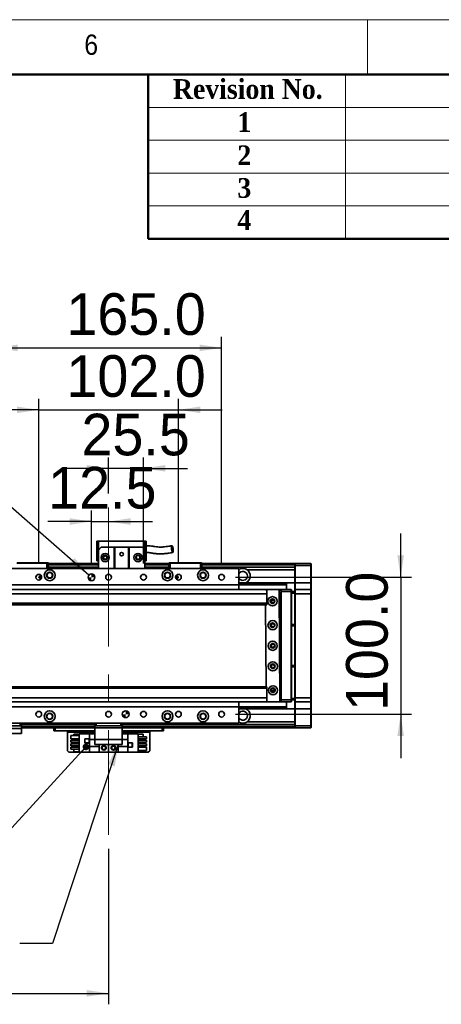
# Model space of a CAD drawing. Header units: millimetres. Extents: x 40 to 3320, y 40 to 2336.
# Tile 9 of 10: x 2226 to 2534, y 1617 to 2336. Entities that reach past the tile are written whole.
import ezdxf

# ---------------------------------------------------------------- set-up
doc = ezdxf.new("R2010")
doc.units = ezdxf.units.MM
doc.header["$LTSCALE"] = 8
doc.linetypes.add('CENTERX2', pattern=[20.32, 12.7, -2.54, 2.54, -2.54])
doc.layers.add('黑色实线', color=7, linetype='Continuous')
doc.styles.add('SLDTEXTSTYLE1', font='Gothic.ttf', dxfattribs={"width": 0.913})
doc.styles.add('SLDTEXTSTYLE2', font='timesbd.ttf', dxfattribs={"width": 0.933})
doc.styles.add('SLDTEXTSTYLE8', font='txt')
doc.dimstyles.new('SLDDIMSTYLE0', dxfattribs={"dimtxt": 30.4, "dimasz": 16, "dimexe": 0, "dimexo": 0.0625, "dimgap": 7.6, "dimtad": 2, "dimdec": 1, "dimrnd": 1e-09, "dimzin": 4, "dimdsep": 46, "dimtxsty": 'SLDTEXTSTYLE8', "dimsah": 1, "dimcen": 0.09, "dimadec": 0, "dimazin": 1, "dimtfac": 1, "dimtdec": 1, "dimtmove": 0, "dimatfit": 0, "dimfxl": 0, "dimfrac": 2, "dimtolj": 1, "dimtzin": 12, "dimarcsym": 0})
doc.dimstyles.new('SLDDIMSTYLE1', dxfattribs={"dimtxt": 30.4, "dimasz": 16, "dimexe": 0, "dimexo": 0.0625, "dimgap": 7.6, "dimtad": 2, "dimdec": 1, "dimrnd": 1e-09, "dimzin": 12, "dimdsep": 46, "dimtxsty": 'SLDTEXTSTYLE8', "dimsah": 1, "dimcen": 0.09, "dimadec": 0, "dimazin": 3, "dimtfac": 1, "dimtdec": 1, "dimtmove": 0, "dimatfit": 0, "dimfxl": 0, "dimfrac": 2, "dimtolj": 1, "dimtzin": 12, "dimarcsym": 0})
doc.dimstyles.new('SLDDIMSTYLE2', dxfattribs={"dimtxt": 0.18, "dimasz": 4.8, "dimexe": 0, "dimexo": 0.0625, "dimgap": 0, "dimtad": 0, "dimtih": 1, "dimtoh": 1, "dimdec": 0, "dimrnd": 1e-09, "dimzin": 0, "dimdsep": 46, "dimtxsty": 'Standard', "dimblk1": 'DOT', "dimblk2": 'DOT', "dimsah": 1, "dimcen": 0.09, "dimadec": 0, "dimazin": 0, "dimtfac": 4.8, "dimtdec": 0, "dimtofl": 0, "dimtmove": 0, "dimatfit": 3, "dimldrblk": 'DOT', "dimfxl": 0, "dimfrac": 2, "dimtolj": 1, "dimtzin": 0, "dimarcsym": 0})
doc.dimstyles.new('SLDDIMSTYLE3', dxfattribs={"dimtxt": 0.18, "dimasz": 16, "dimexe": 0, "dimexo": 0.0625, "dimgap": 0, "dimtad": 0, "dimtih": 1, "dimtoh": 1, "dimdec": 0, "dimrnd": 1e-09, "dimzin": 0, "dimdsep": 46, "dimtxsty": 'Standard', "dimsah": 1, "dimcen": 0.09, "dimadec": 0, "dimazin": 0, "dimtfac": 16, "dimtdec": 0, "dimtofl": 0, "dimtmove": 0, "dimatfit": 3, "dimfxl": 0, "dimfrac": 2, "dimtolj": 1, "dimtzin": 0, "dimarcsym": 0})
doc.dimstyles.new('SLDDIMSTYLE4', dxfattribs={"dimtxt": 30.4, "dimasz": 16, "dimexe": 0, "dimexo": 0.0625, "dimgap": 7.6, "dimtad": 0, "dimtih": 1, "dimtoh": 1, "dimdec": 1, "dimrnd": 1e-09, "dimzin": 4, "dimdsep": 46, "dimtxsty": 'SLDTEXTSTYLE8', "dimsah": 1, "dimcen": 0, "dimadec": 0, "dimazin": 1, "dimtfac": 1, "dimtdec": 1, "dimtofl": 0, "dimtmove": 0, "dimatfit": 3, "dimfxl": 0, "dimfrac": 2, "dimtolj": 1, "dimtzin": 12, "dimarcsym": 0})
doc.dimstyles.new('SLDDIMSTYLE6', dxfattribs={"dimtxt": 30.4, "dimasz": 16, "dimexe": 0, "dimexo": 0.0625, "dimgap": 7.6, "dimtad": 2, "dimdec": 1, "dimrnd": 1e-09, "dimzin": 4, "dimdsep": 46, "dimtxsty": 'SLDTEXTSTYLE8', "dimsah": 1, "dimcen": 0.09, "dimadec": 0, "dimazin": 1, "dimtfac": 1, "dimtdec": 1, "dimtofl": 0, "dimtmove": 0, "dimatfit": 3, "dimfxl": 0, "dimfrac": 2, "dimtolj": 1, "dimtzin": 12, "dimarcsym": 0})

# ---------------------------------------------------------------- blocks, each defined once
blk = doc.blocks.new('_D_11')
at = {"layer": '黑色实线'}
for p, q in [((2504.34, 1928.86), (2504.34, 1960.86)), ((2383.73, 1928.86), (2512.34, 1928.86)), ((2504.34, 1928.86), (2504.34, 1828.86)), ((2383.73, 1828.86), (2512.34, 1828.86)), ((2504.34, 1828.86), (2504.34, 1796.86))]:
    blk.add_line(p, q, dxfattribs=at)
for points in [[(2504.34, 1928.86), (2506.74, 1944.86), (2501.94, 1944.86)], [(2504.34, 1828.86), (2501.94, 1812.86), (2506.74, 1812.86)]]:
    blk.add_solid(points, dxfattribs=at)
at = {"layer": '黑色实线', "insert": (2464.46, 1831.2), "char_height": 30.4, "attachment_point": 1, "rotation": 90, "style": 'SLDTEXTSTYLE8'}
blk.add_mtext('100.0', dxfattribs=at)
blk = doc.blocks.new('_D_12')
at = {"layer": '黑色实线'}
for p, q in [((2278.57, 1939.02), (2278.57, 1977.57)), ((2278.57, 1969.57), (2246.57, 1969.57)), ((2278.57, 1969.57), (2291.07, 1969.57)), ((2291.07, 1969.57), (2323.07, 1969.57))]:
    blk.add_line(p, q, dxfattribs=at)
for points in [[(2278.57, 1969.57), (2262.57, 1971.97), (2262.57, 1967.17)], [(2291.07, 1969.57), (2307.07, 1967.17), (2307.07, 1971.97)]]:
    blk.add_solid(points, dxfattribs=at)
at = {"layer": '黑色实线', "insert": (2246.91, 2009.46), "char_height": 30.4, "attachment_point": 1, "style": 'SLDTEXTSTYLE8'}
blk.add_mtext('12.5', dxfattribs=at)
blk = doc.blocks.new('_D_13')
at = {"layer": '黑色实线'}
for p, q in [((2291.07, 1989.97), (2291.07, 2016.4)), ((2316.57, 1939.02), (2316.57, 2016.4)), ((2291.07, 2008.4), (2259.07, 2008.4)), ((2316.57, 2008.4), (2291.07, 2008.4)), ((2316.57, 2008.4), (2348.57, 2008.4))]:
    blk.add_line(p, q, dxfattribs=at)
for points in [[(2291.07, 2008.4), (2275.07, 2010.8), (2275.07, 2006)], [(2316.57, 2008.4), (2332.57, 2006), (2332.57, 2010.8)]]:
    blk.add_solid(points, dxfattribs=at)
at = {"layer": '黑色实线', "insert": (2271.24, 2048.29), "char_height": 30.4, "attachment_point": 1, "style": 'SLDTEXTSTYLE8'}
blk.add_mtext('25.5', dxfattribs=at)
blk = doc.blocks.new('_D_14')
at = {"layer": '黑色实线'}
for p, q in [((2240.07, 1939.02), (2240.07, 2059.13)), ((2342.07, 1939.02), (2342.07, 2059.13)), ((2240.07, 2051.13), (2208.07, 2051.13)), ((2240.07, 2051.13), (2342.07, 2051.13)), ((2342.07, 2051.13), (2374.07, 2051.13))]:
    blk.add_line(p, q, dxfattribs=at)
for points in [[(2240.07, 2051.13), (2224.07, 2053.53), (2224.07, 2048.73)], [(2342.07, 2051.13), (2358.07, 2048.73), (2358.07, 2053.53)]]:
    blk.add_solid(points, dxfattribs=at)
at = {"layer": '黑色实线', "insert": (2260.26, 2091.02), "char_height": 30.4, "attachment_point": 1, "style": 'SLDTEXTSTYLE8'}
blk.add_mtext('102.0', dxfattribs=at)
blk = doc.blocks.new('_D_15')
at = {"layer": '黑色实线'}
for p, q in [((2208.57, 1939.02), (2208.57, 2104.37)), ((2373.57, 1939.02), (2373.57, 2104.37)), ((2208.57, 2096.37), (2373.57, 2096.37))]:
    blk.add_line(p, q, dxfattribs=at)
for points in [[(2208.57, 2096.37), (2224.57, 2093.97), (2224.57, 2098.77)], [(2373.57, 2096.37), (2357.57, 2098.77), (2357.57, 2093.97)]]:
    blk.add_solid(points, dxfattribs=at)
at = {"layer": '黑色实线', "insert": (2260.26, 2136.25), "char_height": 30.4, "attachment_point": 1, "style": 'SLDTEXTSTYLE8'}
blk.add_mtext('165.0', dxfattribs=at)
blk = doc.blocks.new('SW_SYMBOL_HOLE_DEPTH')
at = {"layer": '黑色实线', "color": 0}
for p, q in [((0, 7000), (6400, 7000)), ((3200, 7000), (3200, 600)), ((800, 4440), (3200, 600)), ((5600, 4440), (3200, 600))]:
    blk.add_line(p, q, dxfattribs=at)
blk = doc.blocks.new('_D_18')
at = {"layer": '黑色实线'}
for p, q in [((2169.18, 2024.43), (2137.18, 2024.43)), ((2276.68, 1930.5), (2169.18, 2024.43))]:
    blk.add_line(p, q, dxfattribs=at)
blk.add_solid([(2276.68, 1930.5), (2266.22, 1942.84), (2263.06, 1939.22)], dxfattribs=at)
at = {"layer": '黑色实线', "xscale": 0.004985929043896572, "yscale": 0.004985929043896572, "zscale": 0.004985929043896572}
blk.add_blockref('SW_SYMBOL_HOLE_DEPTH', (2039.74, 2004.18), dxfattribs=at)
at = {"layer": '黑色实线', "char_height": 30.4, "attachment_point": 1, "style": 'SLDTEXTSTYLE8'}
for s, insert in [('2×', (1839.16, 2039.62)), ('%%c', (1888.9, 2039.32)), ('5.0', (1935.87, 2039.62)), ('H7', (1988.82, 2039.62)), ('7.0', (2084.24, 2039.62))]:
    blk.add_mtext(s, dxfattribs=dict(at, insert=insert))
blk = doc.blocks.new('_D_19')
at = {"layer": '黑色实线'}
for p, q in [((371.07, 1762.95), (371.07, 1617.06)), ((2291.07, 1730.58), (2291.07, 1617.06)), ((371.07, 1625.06), (2291.07, 1625.06))]:
    blk.add_line(p, q, dxfattribs=at)
for points in [[(371.07, 1625.06), (387.07, 1622.66), (387.07, 1627.46)], [(2291.07, 1625.06), (2275.07, 1627.46), (2275.07, 1622.66)]]:
    blk.add_solid(points, dxfattribs=at)
at = {"layer": '黑色实线', "insert": (1259.28, 1664.94), "char_height": 30.4, "attachment_point": 1, "style": 'SLDTEXTSTYLE8'}
blk.add_mtext('1920.0', dxfattribs=at)
blk = doc.blocks.new('_DOT')
at = {"color": 0, "linetype": 'ByBlock', "lineweight": -2}
blk.add_line((-0.5, 0), (-1, 0), dxfattribs=at)
at = {"color": 0, "linetype": 'ByBlock', "const_width": 0.5}
blk.add_lwpolyline([(-0.25, 0, 1), (0.25, 0, 1)], format="xyb", close=True, dxfattribs=at)
blk = doc.blocks.new('SW_DOWELSYMBOL_2')
at = {"linetype": 'Continuous', "lineweight": 18}
h = blk.add_hatch(color=0, dxfattribs=at)
edge = h.paths.add_edge_path(flags=0)
edge.add_arc((0, 0), 2.5, 180, 270)
edge.add_line((0, -2.5), (0, 0))
edge.add_line((0, 0), (-2.5, 0))
h = blk.add_hatch(color=0, dxfattribs=at)
edge = h.paths.add_edge_path(flags=0)
edge.add_arc((0, 0), 2.5, 0, 90)
edge.add_line((0, 2.5), (0, 0))
edge.add_line((0, 0), (2.5, 0))
at = {"layer": '黑色实线', "color": 0}
blk.add_circle((0, 0), 2.5, dxfattribs=at)
blk = doc.blocks.new('SW_DOWELSYMBOL_3')
at = {"linetype": 'Continuous', "lineweight": 18}
h = blk.add_hatch(color=0, dxfattribs=at)
edge = h.paths.add_edge_path(flags=0)
edge.add_arc((0, 0), 2.5, 180, 270)
edge.add_line((0, -2.5), (0, 0))
edge.add_line((0, 0), (-2.5, 0))
h = blk.add_hatch(color=0, dxfattribs=at)
edge = h.paths.add_edge_path(flags=0)
edge.add_arc((0, 0), 2.5, 0, 90)
edge.add_line((0, 2.5), (0, 0))
edge.add_line((0, 0), (2.5, 0))
at = {"layer": '黑色实线', "color": 0}
blk.add_circle((0, 0), 2.5, dxfattribs=at)

msp = doc.modelspace()

# ---------------------------------------------------------------- linework, layer by layer
at = {"color": 7, "linetype": 'Continuous', "lineweight": 18}
for p, q in [((3320, 2336), (40, 2336)), ((2480, 2336), (2480, 2296)), ((80, 2296), (3280, 2296)), ((2464, 2296), (2464, 2176)), ((2320, 2272), (3280, 2272)), ((2320, 2248), (3280, 2248)), ((2320, 2224), (3280, 2224)), ((2320, 2200), (3280, 2200))]:
    msp.add_line(p, q, dxfattribs=at)
at = {"color": 7, "linetype": 'Continuous', "lineweight": 50}
for p, q in [((3280, 2296), (80, 2296)), ((2320, 2296), (2320, 2176)), ((3280, 2176), (2320, 2176))]:
    msp.add_line(p, q, dxfattribs=at)
at = {"color": 7, "linetype": 'Continuous', "lineweight": 35}
for p, q in [((2282.57, 1955.16), (2283.57, 1955.16)), ((2282.57, 1955.16), (2282.57, 1940.76)), ((2283.57, 1948.76), (2283.57, 1955.16)), ((2283.57, 1955.16), (2317.57, 1955.16)), ((2285.57, 1950.76), (2283.57, 1948.76)), ((2283.57, 1948.76), (2283.57, 1935.36)), ((2285.57, 1950.76), (2295.07, 1950.76)), ((2295.07, 1935.36), (2295.07, 1950.76)), ((2295.07, 1950.76), (2295.57, 1950.76)), ((2295.57, 1950.76), (2295.57, 1935.36)), ((2305.57, 1950.76), (2295.57, 1950.76)), ((2305.57, 1935.36), (2305.57, 1950.76)), ((2305.57, 1950.76), (2306.07, 1950.76)), ((2306.07, 1950.76), (2315.57, 1950.76)), ((2306.07, 1950.76), (2306.07, 1935.36)), ((2317.57, 1948.76), (2315.57, 1950.76)), ((2317.57, 1955.16), (2318.57, 1955.16)), ((2317.57, 1955.16), (2317.57, 1948.76)), ((2317.57, 1948.76), (2317.57, 1935.36)), ((2318.57, 1940.76), (2318.57, 1955.16)), ((2386.07, 1935.36), (2196.07, 1935.36)), ((2246.07, 1939.06), (2224.07, 1939.06)), ((2224.19, 1939.36), (2245.94, 1939.36)), ((2245.94, 1939.36), (2246.77, 1939.36)), ((2246.07, 1939.06), (2245.94, 1939.36)), ((2247.07, 1939.06), (2246.07, 1939.06)), ((2246.07, 1935.36), (2246.07, 1939.06)), ((2246.77, 1939.36), (2247.07, 1939.06)), ((2247.07, 1939.06), (2247.07, 1935.36)), ((2283.57, 1938.86), (2247.07, 1938.86)), ((2247.07, 1938.66), (2283.57, 1938.66)), ((2247.07, 1938.46), (2283.57, 1938.46)), ((2283.57, 1938.36), (2247.07, 1938.36)), ((2283.57, 1936.35), (2247.07, 1936.35)), ((2282.57, 1940.76), (2283.57, 1940.76)), ((2317.57, 1940.76), (2318.57, 1940.76)), ((2335.07, 1938.86), (2317.57, 1938.86)), ((2317.57, 1938.66), (2335.07, 1938.66)), ((2317.57, 1938.46), (2335.07, 1938.46)), ((2335.07, 1938.36), (2317.57, 1938.36)), ((2335.07, 1936.35), (2317.57, 1936.35)), ((2335.07, 1939.06), (2335.37, 1939.36)), ((2336.07, 1939.06), (2335.07, 1939.06)), ((2335.07, 1935.36), (2335.07, 1939.06)), ((2335.37, 1939.36), (2336.19, 1939.36)), ((2336.07, 1939.06), (2336.19, 1939.36)), ((2358.07, 1939.06), (2336.07, 1939.06)), ((2336.07, 1939.06), (2336.07, 1935.36)), ((2336.19, 1939.36), (2357.94, 1939.36)), ((2358.07, 1939.06), (2357.94, 1939.36)), ((2357.94, 1939.36), (2358.77, 1939.36)), ((2358.07, 1935.36), (2358.07, 1939.06)), ((2359.07, 1939.06), (2358.07, 1939.06)), ((2358.77, 1939.36), (2359.07, 1939.06)), ((2359.07, 1939.06), (2359.07, 1935.36)), ((2427.07, 1938.86), (2359.07, 1938.86)), ((2427.07, 1938.36), (2359.07, 1938.36)), ((2427.07, 1936.35), (2359.07, 1936.35)), ((2386.07, 1935.36), (2386.07, 1923.36)), ((2427.07, 1934.35), (2392.24, 1934.35)), ((2427.07, 1938.56), (2427.37, 1938.86)), ((2427.07, 1938.86), (2427.07, 1938.56)), ((2427.07, 1937.36), (2427.07, 1938.56)), ((2427.07, 1937.36), (2427.37, 1937.36)), ((2427.07, 1924.86), (2427.07, 1937.36)), ((2427.37, 1938.86), (2427.37, 1937.36)), ((2427.37, 1938.86), (2438.77, 1938.86)), ((2438.77, 1937.36), (2427.37, 1937.36)), ((2427.37, 1937.36), (2427.37, 1924.86)), ((2438.77, 1937.36), (2438.77, 1938.86)), ((2438.77, 1938.86), (2439.07, 1938.56)), ((2438.77, 1937.36), (2439.07, 1937.36)), ((2438.77, 1924.86), (2438.77, 1937.36)), ((2439.07, 1938.56), (2439.07, 1937.36)), ((2439.07, 1937.36), (2439.07, 1924.86)), ((2406.57, 1919.86), (255.57, 1919.86)), ((2386.07, 1923.36), (2196.07, 1923.36)), ((2386.07, 1925.25), (2386.79, 1924.85)), ((2386.07, 1924.85), (2421.07, 1924.85)), ((2386.07, 1924.56), (2421.07, 1924.56)), ((2386.07, 1923.66), (2421.07, 1923.66)), ((2386.07, 1923.37), (2421.07, 1923.37)), ((2386.07, 1923.36), (2386.07, 1919.86)), ((2406.17, 1919.83), (2405.67, 1919.33)), ((2415.17, 1919.88), (2406.17, 1919.83)), ((2406.57, 1919.86), (2406.57, 1919.83)), ((2406.87, 1919.86), (2406.85, 1919.83)), ((2406.87, 1919.83), (2406.87, 1919.86)), ((2406.87, 1919.86), (2410.87, 1919.86)), ((2415.67, 1919.38), (2415.17, 1919.88)), ((2415.2, 1919.86), (2417.07, 1919.86)), ((2417.07, 1919.86), (2424.27, 1919.86)), ((2417.07, 1918.36), (2417.07, 1919.86)), ((2421.07, 1924.85), (2421.07, 1924.56)), ((2427.07, 1924.85), (2421.07, 1924.85)), ((2421.07, 1924.56), (2421.07, 1923.66)), ((2421.07, 1923.66), (2421.07, 1923.37)), ((2421.07, 1923.37), (2421.07, 1919.86)), ((2424.27, 1918.36), (2424.27, 1919.86)), ((2424.57, 1919.56), (2424.27, 1919.86)), ((2427.07, 1924.86), (2427.37, 1924.86)), ((2427.07, 1919.56), (2427.07, 1924.86)), ((2427.37, 1919.86), (2427.07, 1919.56)), ((2427.37, 1924.86), (2427.37, 1919.86)), ((2427.37, 1924.86), (2438.77, 1924.86)), ((2427.37, 1919.86), (2427.37, 1916.86)), ((2427.37, 1919.86), (2438.77, 1919.86)), ((2438.77, 1919.86), (2438.77, 1924.86)), ((2438.77, 1924.86), (2439.07, 1924.86)), ((2438.77, 1916.86), (2438.77, 1919.86)), ((2438.77, 1919.86), (2439.07, 1919.56)), ((2439.07, 1924.86), (2439.07, 1919.56)), ((2406.57, 1916.86), (255.57, 1916.86)), ((2405.67, 1919.33), (2405.68, 1919.22)), ((2406.57, 1919.22), (2406.57, 1916.86)), ((2406.57, 1916.86), (2406.57, 1909.86)), ((2411.07, 1912.96), (2411.36, 1912.93)), ((2417.07, 1919.56), (2415.5, 1919.56)), ((2416.11, 1838.38), (2415.67, 1919.38)), ((2416.57, 1917.86), (2415.68, 1917.86)), ((2416.57, 1839.86), (2416.57, 1917.86)), ((2424.27, 1918.36), (2417.07, 1918.36)), ((2417.07, 1839.36), (2417.07, 1918.36)), ((2424.27, 1839.36), (2424.27, 1918.36)), ((2424.57, 1918.36), (2424.27, 1918.36)), ((2424.57, 1919.56), (2424.57, 1918.36)), ((2424.57, 1918.36), (2424.57, 1839.36)), ((2424.57, 1918.36), (2427.07, 1918.36)), ((2427.07, 1917.36), (2424.57, 1917.36)), ((2427.07, 1916.86), (2427.07, 1919.56)), ((2427.37, 1916.86), (2427.07, 1916.86)), ((2427.07, 1840.86), (2427.07, 1916.86)), ((2427.37, 1916.86), (2427.37, 1840.86)), ((2438.77, 1916.86), (2427.37, 1916.86)), ((2438.77, 1840.86), (2438.77, 1916.86)), ((2438.77, 1916.86), (2439.07, 1916.86)), ((2439.07, 1919.56), (2439.07, 1916.86)), ((2439.07, 1916.86), (2439.07, 1840.86)), ((2406.57, 1909.86), (255.57, 1909.86)), ((255.57, 1908.86), (2406.57, 1908.86)), ((2405.73, 1908.86), (2406.05, 1848.86)), ((2406.57, 1909.86), (2406.57, 1908.86)), ((2412.21, 1911.86), (2409.92, 1911.86)), ((2411.07, 1895.46), (2411.58, 1895.37)), ((2424.57, 1894.36), (2427.07, 1894.36)), ((2427.07, 1893.36), (2424.57, 1893.36)), ((2424.57, 1864.36), (2427.07, 1864.36)), ((2427.07, 1863.36), (2424.57, 1863.36)), ((2406.57, 1848.86), (255.57, 1848.86)), ((2406.57, 1847.86), (255.57, 1847.86)), ((2406.57, 1848.86), (2406.57, 1847.86)), ((2406.57, 1847.86), (2406.57, 1840.86)), ((2406.57, 1840.86), (255.57, 1840.86)), ((2406.57, 1840.86), (2406.57, 1838.49)), ((2409.92, 1845.86), (2412.21, 1845.86)), ((2427.37, 1840.86), (2427.07, 1840.86)), ((2427.07, 1838.16), (2427.07, 1840.86)), ((2427.37, 1840.86), (2438.77, 1840.86)), ((2427.37, 1840.86), (2427.37, 1837.86)), ((2438.77, 1840.86), (2439.07, 1840.86)), ((2438.77, 1837.86), (2438.77, 1840.86)), ((2439.07, 1840.86), (2439.07, 1838.16)), ((2406.57, 1837.86), (255.57, 1837.86)), ((2386.07, 1834.36), (2196.07, 1834.36)), ((2386.07, 1837.86), (2386.07, 1834.36)), ((2386.07, 1834.36), (2386.07, 1822.36)), ((2386.07, 1834.35), (2421.07, 1834.35)), ((2386.07, 1834.05), (2421.07, 1834.05)), ((2406.11, 1838.49), (2406.11, 1838.33)), ((2406.11, 1838.33), (2406.61, 1837.83)), ((2406.57, 1837.88), (2406.57, 1837.86)), ((2406.61, 1837.83), (2415.61, 1837.88)), ((2417.07, 1837.86), (2411.09, 1837.86)), ((2415.61, 1837.88), (2416.11, 1838.38)), ((2415.89, 1838.16), (2417.07, 1838.16)), ((2416.1, 1839.86), (2416.57, 1839.86)), ((2417.07, 1839.36), (2424.27, 1839.36)), ((2417.07, 1837.86), (2417.07, 1839.36)), ((2424.27, 1837.86), (2417.07, 1837.86)), ((2421.07, 1837.86), (2421.07, 1834.35)), ((2421.07, 1834.35), (2421.07, 1834.05)), ((2421.07, 1834.05), (2421.07, 1833.15)), ((2424.57, 1839.36), (2424.27, 1839.36)), ((2424.27, 1837.86), (2424.27, 1839.36)), ((2424.57, 1838.16), (2424.27, 1837.86)), ((2424.57, 1840.36), (2427.07, 1840.36)), ((2424.57, 1839.36), (2424.57, 1838.16)), ((2427.07, 1839.36), (2424.57, 1839.36)), ((2427.37, 1837.86), (2427.07, 1838.16)), ((2427.07, 1832.86), (2427.07, 1838.16)), ((2438.77, 1837.86), (2427.37, 1837.86)), ((2427.37, 1837.86), (2427.37, 1832.86)), ((2438.77, 1837.86), (2439.07, 1838.16)), ((2438.77, 1832.86), (2438.77, 1837.86)), ((2439.07, 1838.16), (2439.07, 1832.86)), ((2386.07, 1833.15), (2421.07, 1833.15)), ((2386.07, 1832.86), (2421.07, 1832.86)), ((2386.07, 1832.47), (2386.79, 1832.86)), ((2421.07, 1833.15), (2421.07, 1832.86)), ((2427.07, 1832.86), (2421.07, 1832.86)), ((2427.37, 1832.86), (2427.07, 1832.86)), ((2427.07, 1820.36), (2427.07, 1832.86)), ((2427.37, 1832.86), (2438.77, 1832.86)), ((2427.37, 1832.86), (2427.37, 1820.36)), ((2439.07, 1832.86), (2438.77, 1832.86)), ((2438.77, 1820.36), (2438.77, 1832.86)), ((2439.07, 1832.86), (2439.07, 1820.36)), ((2193.57, 1820.36), (2226.57, 1820.36)), ((2386.07, 1822.36), (2196.07, 1822.36)), ((2226.57, 1820.36), (2226.57, 1822.36)), ((2227.57, 1820.36), (2226.57, 1820.36)), ((2227.57, 1822.36), (2227.57, 1820.36)), ((2281.07, 1821.36), (2227.57, 1821.36)), ((2227.57, 1820.36), (2227.57, 1818.52)), ((2281.07, 1820.36), (2281.07, 1822.36)), ((2282.07, 1820.36), (2281.07, 1820.36)), ((2281.07, 1818.86), (2281.07, 1820.36)), ((2282.07, 1822.36), (2282.07, 1820.36)), ((2300.07, 1820.36), (2282.07, 1820.36)), ((2300.07, 1820.36), (2300.07, 1822.36)), ((2301.07, 1820.36), (2300.07, 1820.36)), ((2301.07, 1822.36), (2301.07, 1820.36)), ((2427.07, 1821.36), (2301.07, 1821.36)), ((2301.07, 1820.36), (2301.07, 1818.86)), ((2427.07, 1823.36), (2392.24, 1823.36)), ((2427.37, 1820.36), (2427.07, 1820.36)), ((2427.07, 1819.16), (2427.07, 1820.36)), ((2427.37, 1818.86), (2427.07, 1819.16)), ((2427.07, 1819.16), (2427.07, 1818.86)), ((2427.37, 1820.36), (2438.77, 1820.36)), ((2427.37, 1820.36), (2427.37, 1818.86)), ((2439.07, 1820.36), (2438.77, 1820.36)), ((2438.77, 1818.86), (2438.77, 1820.36)), ((2439.07, 1819.16), (2438.77, 1818.86)), ((2439.07, 1820.36), (2439.07, 1819.16)), ((2192.57, 1818.52), (2227.57, 1818.52)), ((2227.57, 1814.86), (2192.57, 1814.86)), ((2281.07, 1818.86), (2227.57, 1818.86)), ((2227.57, 1818.52), (2227.57, 1814.86)), ((2251.07, 1816.86), (2251.07, 1818.86)), ((2252.07, 1816.86), (2251.07, 1816.86)), ((2252.07, 1818.86), (2252.07, 1816.86)), ((2281.07, 1816.86), (2252.07, 1816.86)), ((2261.07, 1816.86), (2261.07, 1815.86)), ((2261.07, 1802.06), (2261.07, 1815.86)), ((2263.37, 1810.92), (2263.37, 1813.42)), ((2263.37, 1813.42), (2269.57, 1813.42)), ((2265.77, 1814.36), (2269.57, 1814.36)), ((2265.77, 1813.42), (2265.77, 1814.36)), ((2269.57, 1801.06), (2269.57, 1814.66)), ((2269.57, 1814.66), (2277.12, 1814.66)), ((2281.07, 1814.66), (2277.12, 1814.66)), ((2277.12, 1814.66), (2277.12, 1810.36)), ((2301.07, 1818.86), (2281.07, 1818.86)), ((2281.07, 1818.86), (2281.07, 1810.36)), ((2301.07, 1818.86), (2301.07, 1810.36)), ((2427.07, 1818.86), (2301.07, 1818.86)), ((2330.07, 1816.86), (2301.07, 1816.86)), ((2305.02, 1814.66), (2301.07, 1814.66)), ((2305.02, 1810.36), (2305.02, 1814.66)), ((2312.57, 1814.66), (2305.02, 1814.66)), ((2312.57, 1814.66), (2312.57, 1801.06)), ((2316.37, 1814.36), (2312.57, 1814.36)), ((2318.77, 1812.42), (2312.57, 1812.42)), ((2316.37, 1814.36), (2316.37, 1812.42)), ((2318.77, 1812.42), (2318.77, 1810.92)), ((2321.07, 1815.86), (2321.07, 1816.86)), ((2321.07, 1815.86), (2321.07, 1802.06)), ((2330.07, 1816.86), (2330.07, 1818.86)), ((2331.07, 1816.86), (2330.07, 1816.86)), ((2331.07, 1818.86), (2331.07, 1816.86)), ((2438.77, 1818.86), (2427.37, 1818.86)), ((2263.37, 1810.92), (2269.57, 1810.92)), ((2263.37, 1809.88), (2269.57, 1809.88)), ((2263.37, 1808.38), (2263.37, 1809.88)), ((2263.37, 1808.38), (2269.57, 1808.38)), ((2263.37, 1805.84), (2263.37, 1807.34)), ((2263.37, 1807.34), (2269.57, 1807.34)), ((2263.37, 1805.84), (2269.57, 1805.84)), ((2263.37, 1804.8), (2269.57, 1804.8)), ((2263.37, 1803.3), (2263.37, 1804.8)), ((2265.77, 1809.88), (2265.77, 1810.92)), ((2265.77, 1807.34), (2265.77, 1808.38)), ((2265.77, 1804.8), (2265.77, 1805.84)), ((2276.87, 1810.96), (2273.67, 1810.96)), ((2273.67, 1810.96), (2273.67, 1807.76)), ((2273.67, 1807.76), (2276.87, 1807.76)), ((2273.77, 1810.86), (2273.77, 1807.86)), ((2276.77, 1810.86), (2273.77, 1810.86)), ((2273.77, 1807.86), (2276.77, 1807.86)), ((2276.77, 1807.86), (2276.77, 1810.86)), ((2276.87, 1807.76), (2276.87, 1810.96)), ((2281.07, 1810.36), (2277.12, 1810.36)), ((2277.12, 1805.36), (2277.12, 1810.36)), ((2277.12, 1805.36), (2284.07, 1805.36)), ((2277.12, 1805.36), (2277.12, 1801.06)), ((2281.07, 1810.36), (2301.07, 1810.36)), ((2281.07, 1806.86), (2281.07, 1810.36)), ((2301.07, 1806.86), (2281.07, 1806.86)), ((2284.07, 1806.86), (2284.07, 1805.36)), ((2284.07, 1801.06), (2284.07, 1805.36)), ((2291.07, 1806.86), (2291.07, 1801.06)), ((2298.07, 1805.36), (2298.07, 1806.86)), ((2298.07, 1805.36), (2305.02, 1805.36)), ((2298.07, 1805.36), (2298.07, 1801.06)), ((2305.02, 1810.36), (2301.07, 1810.36)), ((2301.07, 1810.36), (2301.07, 1806.86)), ((2305.02, 1810.36), (2305.02, 1805.36)), ((2305.02, 1801.06), (2305.02, 1805.36)), ((2308.47, 1807.96), (2305.27, 1807.96)), ((2305.27, 1807.96), (2305.27, 1804.76)), ((2305.27, 1804.76), (2308.47, 1804.76)), ((2305.37, 1807.86), (2305.37, 1804.86)), ((2308.37, 1807.86), (2305.37, 1807.86)), ((2305.37, 1804.86), (2308.37, 1804.86)), ((2308.37, 1804.86), (2308.37, 1807.86)), ((2308.47, 1804.76), (2308.47, 1807.96)), ((2318.77, 1810.92), (2312.57, 1810.92)), ((2318.77, 1809.88), (2312.57, 1809.88)), ((2318.77, 1808.38), (2312.57, 1808.38)), ((2318.77, 1807.34), (2312.57, 1807.34)), ((2318.77, 1805.84), (2312.57, 1805.84)), ((2318.77, 1804.8), (2312.57, 1804.8)), ((2316.37, 1810.92), (2316.37, 1809.88)), ((2316.37, 1808.38), (2316.37, 1807.34)), ((2316.37, 1805.84), (2316.37, 1804.8)), ((2318.77, 1809.88), (2318.77, 1808.38)), ((2318.77, 1807.34), (2318.77, 1805.84)), ((2318.77, 1804.8), (2318.77, 1802.3)), ((2261.07, 1802.06), (2262.07, 1801.06)), ((2269.57, 1801.06), (2262.07, 1801.06)), ((2263.37, 1803.3), (2269.57, 1803.3)), ((2265.77, 1801.36), (2265.77, 1803.3)), ((2265.77, 1801.36), (2269.57, 1801.36)), ((2269.57, 1801.06), (2277.12, 1801.06)), ((2277.12, 1801.06), (2284.07, 1801.06)), ((2291.07, 1801.06), (2284.07, 1801.06)), ((2291.07, 1801.06), (2298.07, 1801.06)), ((2298.07, 1801.06), (2305.02, 1801.06)), ((2312.57, 1801.06), (2305.02, 1801.06)), ((2318.77, 1802.3), (2312.57, 1802.3)), ((2316.37, 1801.36), (2312.57, 1801.36)), ((2320.07, 1801.06), (2312.57, 1801.06)), ((2316.37, 1802.3), (2316.37, 1801.36)), ((2320.07, 1801.06), (2321.07, 1802.06))]:
    msp.add_line(p, q, dxfattribs=at)
at = {"color": 8, "linetype": 'Continuous', "lineweight": 35}
for p, q in [((2283.57, 1937.86), (2247.07, 1937.86)), ((2335.07, 1937.86), (2317.57, 1937.86)), ((2427.07, 1937.86), (2359.07, 1937.86)), ((2281.07, 1819.86), (2227.57, 1819.86)), ((2427.07, 1819.86), (2301.07, 1819.86)), ((2261.07, 1815.86), (2281.07, 1815.86)), ((2301.07, 1815.86), (2321.07, 1815.86))]:
    msp.add_line(p, q, dxfattribs=at)
at = {"color": 7, "linetype": 'Continuous', "lineweight": 35, "flags": 128}
msp.add_lwpolyline([(2411.07, 1880.46), (2411.68, 1880.33), (2411.92, 1880.21)], dxfattribs=at)
at = {"color": 7, "linetype": 'Continuous', "lineweight": 35}
for centre, radius in [((2288.57, 1943.26), 3), ((2288.57, 1943.26), 1.7), ((2288.57, 1943.26), 1.6), ((2300.57, 1945.76), 1.25), ((2312.57, 1943.26), 3), ((2312.57, 1943.26), 1.7), ((2312.57, 1943.26), 1.6), ((2248.07, 1930.36), 4), ((2334.07, 1930.36), 4), ((2360.07, 1930.36), 4), ((2240.07, 1928.86), 2.1), ((2248.07, 1930.36), 2.25), ((2248.07, 1930.36), 2), ((2278.57, 1928.86), 2.5), ((2291.07, 1928.86), 2.1), ((2316.57, 1928.86), 2.1), ((2334.07, 1930.36), 2.25), ((2334.07, 1930.36), 2), ((2342.07, 1928.86), 2.1), ((2360.07, 1930.36), 2.25), ((2360.07, 1930.36), 2), ((2373.57, 1928.86), 2.1), ((2410.72, 1911.36), 3.36), ((2410.72, 1911.36), 1.7), ((2411.07, 1911.36), 1.25), ((2410.81, 1893.86), 3.36), ((2410.81, 1893.86), 1.7), ((2411.07, 1893.86), 1.25), ((2410.89, 1878.86), 3.36), ((2410.89, 1878.86), 1.7), ((2411.07, 1878.86), 1.25), ((2410.97, 1863.86), 3.36), ((2410.97, 1863.86), 1.7), ((2411.07, 1863.86), 1.6), ((2411.07, 1863.86), 1.25), ((2411.07, 1846.36), 3.36), ((2411.07, 1846.36), 1.7), ((2411.07, 1846.36), 1.6), ((2411.07, 1846.36), 1.25), ((2240.07, 1828.86), 2.1), ((2248.07, 1827.36), 4), ((2248.07, 1827.36), 2.25), ((2248.07, 1827.36), 2), ((2291.07, 1828.86), 2.1), ((2303.57, 1828.86), 2.5), ((2316.57, 1828.86), 2.1), ((2334.07, 1827.36), 4), ((2334.07, 1827.36), 2.25), ((2334.07, 1827.36), 2), ((2342.07, 1828.86), 2.1), ((2360.07, 1827.36), 4), ((2360.07, 1827.36), 2.25), ((2360.07, 1827.36), 2), ((2373.57, 1828.86), 2.1), ((2287.57, 1804.36), 1.75), ((2287.57, 1804.36), 1.25), ((2294.57, 1804.36), 1.75), ((2294.57, 1804.36), 1.25)]:
    msp.add_circle(centre, radius, dxfattribs=at)
for centre, radius, start, end in [((2389.07, 1929.86), 5.5, 294.49118, 54.81021), ((2389.07, 1929.86), 3.3, 0, 155.38002), ((2389.07, 1929.86), 3.3, 204.61998, 0), ((2411.07, 1911.36), 1.6, 90, 280.8667), ((2411.07, 1893.86), 1.6, 90, 289.0593), ((2411.07, 1878.86), 1.6, 90, 302.53732), ((2389.07, 1827.86), 3.3, 0, 155.38002), ((2389.07, 1827.86), 3.3, 204.61998, 0), ((2389.07, 1827.86), 5.5, 305.18979, 65.50882)]:
    msp.add_arc(centre, radius, start, end, dxfattribs=at)
for points, knots in [([(2337.31, 1951.91), (2336.26, 1951.74), (2334.44, 1951.45), (2332.07, 1951.08), (2330.26, 1950.94), (2328.67, 1950.91), (2326.9, 1950.99), (2325.05, 1951.21), (2323.15, 1951.5), (2321.63, 1951.72), (2320.21, 1951.85), (2319.27, 1951.91), (2318.71, 1951.88), (2318.57, 1951.88)], [0, 0, 0, 0, 0.172824, 0.301212, 0.394509, 0.462195, 0.550293, 0.670433, 0.754269, 0.853136, 0.91249, 0.977879, 1, 1, 1, 1]), ([(2336.93, 1950.75), (2336.95, 1951), (2337.01, 1951.49), (2337.18, 1951.9), (2337.41, 1951.94), (2337.64, 1951.66), (2337.85, 1951.15), (2338.04, 1950.46), (2338.18, 1949.65), (2338.26, 1948.81), (2338.26, 1948.03), (2338.19, 1947.41), (2338.05, 1947.02), (2337.85, 1946.93), (2337.65, 1947.04), (2337.46, 1947.38), (2337.29, 1947.91), (2337.14, 1948.64), (2337.03, 1949.39), (2336.95, 1949.94), (2336.92, 1950.19), (2336.91, 1950.28), (2336.91, 1950.3), (2336.91, 1950.38), (2336.92, 1950.53), (2336.92, 1950.66), (2336.93, 1950.75)], [0, 0, 0, 0, 0.064818, 0.129779, 0.18973, 0.242617, 0.294413, 0.346241, 0.398724, 0.4522, 0.506601, 0.561452, 0.616051, 0.66977, 0.727068, 0.765378, 0.803689, 0.85891, 0.914228, 0.949555, 0.964001, 0.96485, 0.965759, 0.96871, 0.980528, 1, 1, 1, 1]), ([(2288.35, 1942.13), (2288.23, 1942.15), (2287.97, 1942.19), (2287.63, 1942.41), (2287.37, 1942.73), (2287.22, 1943.14), (2287.21, 1943.58), (2287.34, 1944.02), (2287.6, 1944.39), (2287.85, 1944.55), (2287.96, 1944.63)], [0, 0, 0, 0, 0.115381, 0.231271, 0.3518, 0.477029, 0.606536, 0.740265, 0.878343, 1, 1, 1, 1]), ([(2288.57, 1942.11), (2288.57, 1942.11), (2288.69, 1942.11), (2288.93, 1942.15), (2289.25, 1942.31), (2289.5, 1942.55), (2289.67, 1942.86), (2289.73, 1943.21), (2289.69, 1943.56), (2289.55, 1943.89), (2289.32, 1944.15), (2289.01, 1944.34), (2288.67, 1944.42), (2288.32, 1944.4), (2287.99, 1944.27), (2287.71, 1944.05), (2287.51, 1943.76), (2287.41, 1943.42), (2287.42, 1943.06), (2287.53, 1942.73), (2287.73, 1942.44), (2288.02, 1942.22), (2288.24, 1942.16), (2288.35, 1942.13)], [0, 0, 0, 0, 0.001741, 0.051653, 0.101575, 0.151474, 0.201387, 0.251301, 0.301215, 0.351119, 0.401041, 0.450955, 0.500851, 0.550754, 0.600665, 0.650592, 0.700515, 0.750424, 0.800334, 0.850252, 0.90016, 0.950075, 1, 1, 1, 1]), ([(2289.17, 1944.63), (2289.31, 1944.54), (2289.57, 1944.35), (2289.84, 1943.93), (2289.94, 1943.45), (2289.88, 1942.99), (2289.67, 1942.58), (2289.34, 1942.29), (2289.03, 1942.15), (2288.83, 1942.13), (2288.78, 1942.13)], [0, 0, 0, 0, 0.140804, 0.288097, 0.430456, 0.567961, 0.700583, 0.828466, 0.951592, 1, 1, 1, 1]), ([(2312.44, 1942.12), (2312.38, 1942.13), (2312.19, 1942.13), (2311.86, 1942.25), (2311.52, 1942.51), (2311.28, 1942.9), (2311.19, 1943.36), (2311.26, 1943.84), (2311.51, 1944.28), (2311.78, 1944.52), (2311.94, 1944.62), (2311.96, 1944.63)], [0, 0, 0, 0, 0.0488315, 0.1679787, 0.2919204, 0.4205493, 0.5539613, 0.6921676, 0.8349387, 0.9819629, 1, 1, 1, 1]), ([(2312.35, 1942.13), (2312.22, 1942.17), (2311.98, 1942.24), (2311.7, 1942.47), (2311.54, 1942.72), (2311.44, 1942.99), (2311.41, 1943.2), (2311.42, 1943.33), (2311.42, 1943.36), (2311.42, 1943.36), (2311.42, 1943.36), (2311.42, 1943.36), (2311.42, 1943.36), (2311.42, 1943.36)], [0, 0, 0, 0, 0.236866, 0.441705, 0.614232, 0.754505, 0.938077, 0.982966, 0.989785, 0.995203, 0.997547, 0.999768, 1, 1, 1, 1]), ([(2312.78, 1942.13), (2312.92, 1942.15), (2313.2, 1942.2), (2313.55, 1942.45), (2313.8, 1942.8), (2313.93, 1943.21), (2313.92, 1943.64), (2313.78, 1944.04), (2313.53, 1944.39), (2313.29, 1944.55), (2313.17, 1944.63)], [0, 0, 0, 0, 0.12485, 0.249855, 0.374857, 0.499853, 0.624838, 0.749829, 0.874823, 1, 1, 1, 1]), ([(2318.57, 1946.87), (2318.94, 1946.89), (2319.82, 1946.93), (2321.2, 1946.75), (2322.61, 1946.55), (2323.89, 1946.35), (2324.99, 1946.21), (2325.94, 1946.1), (2327.19, 1945.99), (2329.02, 1945.91), (2331.61, 1946.01), (2334.61, 1946.43), (2336.75, 1946.78), (2337.88, 1946.96)], [0, 0, 0, 0, 0.056175, 0.135058, 0.209375, 0.275834, 0.33264, 0.378846, 0.42168, 0.52249, 0.65604, 0.818596, 1, 1, 1, 1]), ([(2387.72, 1935.19), (2387.72, 1935.33), (2387.72, 1935.63), (2387.65, 1935.98), (2387.44, 1936.21), (2387.1, 1936.31), (2386.67, 1936.35), (2386.15, 1936.35), (2385.6, 1936.35), (2385.1, 1936.33), (2384.73, 1936.23), (2384.51, 1936.01), (2384.42, 1935.71), (2384.42, 1935.45), (2384.42, 1935.32)], [0, 0, 0, 0, 0.079758, 0.166556, 0.253799, 0.331275, 0.410521, 0.497382, 0.588395, 0.679797, 0.768594, 0.849098, 0.925994, 1, 1, 1, 1]), ([(2387.72, 1935.19), (2387.7, 1935.18), (2387.67, 1935.18), (2387.48, 1935.12), (2387.12, 1935.01), (2386.67, 1934.81), (2386.3, 1934.62), (2386.1, 1934.49), (2386.07, 1934.46)], [0, 0, 0, 0, 0.123954, 0.326525, 0.528932, 0.733255, 0.948332, 1, 1, 1, 1]), ([(2392.24, 1934.35), (2391.78, 1934.62), (2390.83, 1935.17), (2389.23, 1935.45), (2388.2, 1935.27), (2387.72, 1935.19)], [0, 0, 0, 0, 0.335629, 0.69275, 1, 1, 1, 1]), ([(2241.03, 1928.14), (2240.98, 1928.13), (2240.89, 1928.1), (2240.71, 1928.14), (2240.5, 1928.28), (2240.34, 1928.49), (2240.25, 1928.67), (2240.21, 1928.75), (2240.2, 1928.81), (2240.19, 1928.86), (2240.2, 1928.92), (2240.27, 1929.09), (2240.4, 1929.31), (2240.61, 1929.51), (2240.79, 1929.59), (2240.94, 1929.61), (2241.08, 1929.56), (2241.21, 1929.46), (2241.33, 1929.29), (2241.41, 1929.03), (2241.41, 1928.72), (2241.34, 1928.46), (2241.22, 1928.27), (2241.12, 1928.18), (2241.05, 1928.15), (2241.03, 1928.14)], [0, 0, 0, 0, 0.035645, 0.071062, 0.128185, 0.233776, 0.265124, 0.287805, 0.300493, 0.309239, 0.318022, 0.341228, 0.449471, 0.517889, 0.561764, 0.595721, 0.62984, 0.660454, 0.705357, 0.770678, 0.83854, 0.906335, 0.950734, 0.98509, 1, 1, 1, 1]), ([(2341, 1928.2), (2340.95, 1928.25), (2340.83, 1928.36), (2340.74, 1928.63), (2340.71, 1928.97), (2340.8, 1929.27), (2340.93, 1929.46), (2341.06, 1929.56), (2341.2, 1929.61), (2341.35, 1929.59), (2341.54, 1929.51), (2341.73, 1929.32), (2341.85, 1929.12), (2341.91, 1928.98), (2341.94, 1928.9), (2341.94, 1928.84), (2341.92, 1928.75), (2341.83, 1928.55), (2341.68, 1928.33), (2341.46, 1928.16), (2341.29, 1928.1), (2341.14, 1928.12), (2341.05, 1928.16), (2341, 1928.19), (2341, 1928.2)], [0, 0, 0, 0, 0.047012, 0.107404, 0.187753, 0.268717, 0.309863, 0.343872, 0.378026, 0.408649, 0.455799, 0.536771, 0.610191, 0.63426, 0.658529, 0.666885, 0.677917, 0.720598, 0.835792, 0.883798, 0.932261, 0.963768, 0.995305, 1, 1, 1, 1]), ([(2386.07, 1823.28), (2386.47, 1823.04), (2387.37, 1822.52), (2388.99, 1822.28), (2390.73, 1822.49), (2391.74, 1823.07), (2392.24, 1823.36)], [0, 0, 0, 0, 0.21344, 0.471524, 0.737411, 1, 1, 1, 1])]:
    msp.add_open_spline(points, degree=3, knots=knots, dxfattribs=at)
at = {"layer": '黑色实线', "linetype": 'CENTERX2', "lineweight": 18}
msp.add_line((2291.07, 1979.81), (2291.07, 1740.74), dxfattribs=at)

# ---------------------------------------------------------------- block references
at = {"layer": '黑色实线'}
for name, p in [('SW_DOWELSYMBOL_2', (2278.57, 1928.86)), ('SW_DOWELSYMBOL_3', (2303.57, 1828.86))]:
    msp.add_blockref(name, p, dxfattribs=at)

# ---------------------------------------------------------------- texts
at = {"color": 7, "linetype": 'Continuous', "lineweight": 0, "attachment_point": 1}
for s, insert, char_height, style in [('6', (2273.33, 2325.17), 14.82, 'SLDTEXTSTYLE1'), ('Revision No.', (2337.99, 2292.59), 14.4, 'SLDTEXTSTYLE2'), ('1', (2385.1, 2268.4), 14.4, 'SLDTEXTSTYLE2'), ('2', (2385.1, 2244.2), 14.4, 'SLDTEXTSTYLE2'), ('3', (2385.1, 2220.36), 14.4, 'SLDTEXTSTYLE2'), ('4', (2385.1, 2196.93), 14.4, 'SLDTEXTSTYLE2')]:
    msp.add_mtext(s, dxfattribs=dict(at, insert=insert, char_height=char_height, style=style))

# ---------------------------------------------------------------- dimensions: what is measured, and where the dimension line sits
at = {"layer": '黑色实线'}
for base, p1, p2, dimstyle, picture, middle in [((2373.57, 2096.37), (2208.57, 1928.86), (2373.57, 1928.86), 'SLDDIMSTYLE0', '_D_15', (2308.69, 2096.37)), ((2342.07, 2051.13), (2240.07, 1928.86), (2342.07, 1928.86), 'SLDDIMSTYLE0', '_D_14', (2308.69, 2051.13)), ((2291.07, 2008.4), (2316.57, 1928.86), (2291.07, 1979.81), 'SLDDIMSTYLE1', '_D_13', (2308.69, 2008.4)), ((2291.07, 1969.57), (2278.57, 1928.86), (2291.07, 1979.81), 'SLDDIMSTYLE1', '_D_12', (2284.36, 1969.57)), ((2291.07, 1625.06), (371.07, 1773.11), (2291.07, 1740.74), 'SLDDIMSTYLE6', '_D_19', (1318.69, 1625.06))]:
    dim = msp.add_linear_dim(base=base, p1=p1, p2=p2, dimstyle=dimstyle, dxfattribs=at)
    dim.commit()
    dim.dimension.update_dxf_attribs({"geometry": picture, "text_midpoint": middle, "dimtype": 160})
dim = msp.add_diameter_dim_2p(p1=(2280.45, 1927.21), p2=(2276.68, 1930.5), text='2×<>H7{\\fGDT;x}7.0', dimstyle='SLDDIMSTYLE4', dxfattribs=at)
dim.commit()
dim.dimension.update_dxf_attribs({"geometry": '_D_18', "text_midpoint": (1988.17, 2024.43), "dimtype": 163})
dim = msp.add_linear_dim(base=(2504.34, 1828.86), p1=(2373.57, 1928.86), p2=(2373.57, 1828.86), angle=90, dimstyle='SLDDIMSTYLE0', dxfattribs=at)
dim.commit()
dim.dimension.update_dxf_attribs({"geometry": '_D_11', "text_midpoint": (2504.34, 1879.63), "dimtype": 160})

# ---------------------------------------------------------------- leaders
at = {"layer": '黑色实线', "color": 7}
for points, dimstyle in [([(2274.5, 1804.98), (2206.28, 1730.64), (2155.48, 1730.64)], 'SLDDIMSTYLE2'), ([(2298.07, 1806.79), (2250.19, 1661.41), (2226.2, 1661.41)], 'SLDDIMSTYLE3')]:
    msp.add_leader(points, dimstyle=dimstyle, dxfattribs=at)

doc.saveas('drawing.dxf')
